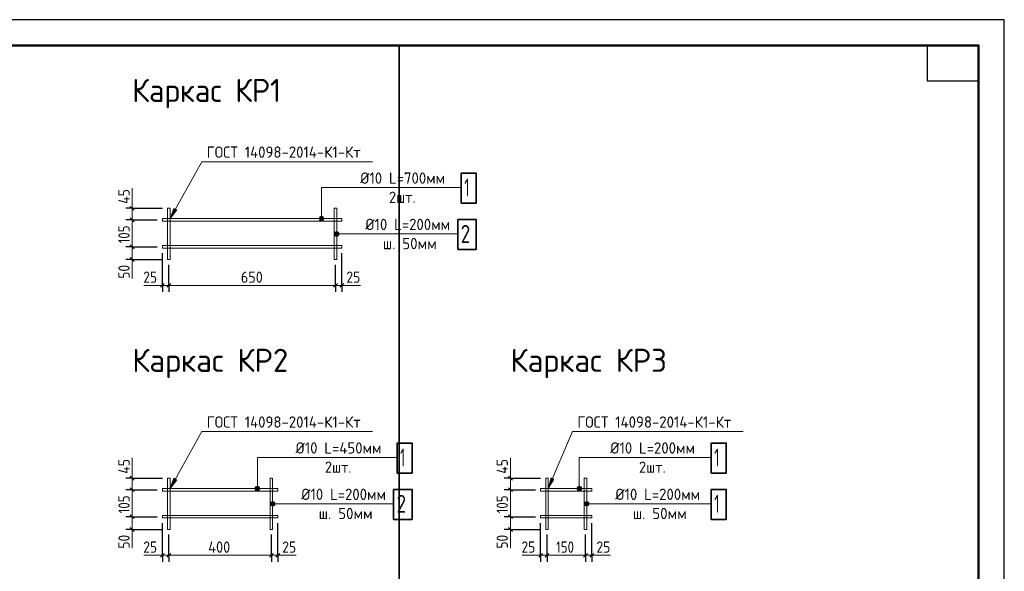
# Model space of a CAD drawing. Header units: millimetres. Extents: x 0 to 42000, y 0 to 29700.
# Tile 6 of 6: x 22801 to 42000, y 18951 to 29700. Entities that reach past the tile are written whole.
import ezdxf

# ---------------------------------------------------------------- set-up
doc = ezdxf.new("R2010")
doc.units = ezdxf.units.MM
for name, color, linetype, lineweight in [('Standard', 7, 'Continuous', 25), ('Примечания', 7, 'Continuous', 13), ('Размерная линия_ общее', 7, 'Continuous', 13), ('Текст_ общее', 7, 'Continuous', 25)]:
    doc.layers.add(name, color=color, linetype=linetype, lineweight=lineweight)
doc.styles.add('ISOCPEUR', font='txt')

msp = doc.modelspace()

# ---------------------------------------------------------------- hatches: boundary and pattern name
at = {"layer": 'Standard', "linetype": 'Continuous', "lineweight": 13, "transparency": 33554687}
for points in [[(25809, 26023), (25733, 25825), (25862, 25994)], [(28724, 25848), (28647, 25848), (28641, 25825)], [(28724, 25848), (28641, 25825), (28731, 25825)], [(28731, 25825), (28641, 25825), (28647, 25803)], [(28708, 25864), (28663, 25864), (28647, 25848)], [(28708, 25864), (28647, 25848), (28724, 25848)], [(28731, 25825), (28647, 25803), (28724, 25803)], [(28724, 25803), (28647, 25803), (28663, 25786)], [(28663, 25864), (28708, 25864), (28686, 25870)], [(28724, 25803), (28663, 25786), (28708, 25786)], [(28708, 25786), (28663, 25786), (28686, 25780)], [(28944, 25503), (28944, 25548), (28938, 25525)], [(28961, 25486), (28961, 25564), (28944, 25548)], [(28961, 25486), (28944, 25548), (28944, 25503)], [(28983, 25480), (28983, 25570), (28961, 25564)], [(28983, 25480), (28961, 25564), (28961, 25486)], [(29006, 25486), (29006, 25564), (28983, 25570)], [(29006, 25486), (28983, 25570), (28983, 25480)], [(29022, 25503), (29022, 25548), (29006, 25564)], [(29022, 25503), (29006, 25564), (29006, 25486)], [(29022, 25548), (29022, 25503), (29028, 25525)], [(25809, 20763), (25733, 20565), (25862, 20734)], [(33163, 20770), (33108, 20565), (33218, 20747)], [(27474, 20588), (27397, 20588), (27391, 20565)], [(27474, 20588), (27391, 20565), (27481, 20565)], [(27481, 20565), (27391, 20565), (27397, 20542)], [(27458, 20604), (27413, 20604), (27397, 20588)], [(27458, 20604), (27397, 20588), (27474, 20588)], [(27481, 20565), (27397, 20542), (27474, 20542)], [(27413, 20604), (27458, 20604), (27436, 20610)], [(33749, 20588), (33672, 20588), (33666, 20565)], [(33749, 20588), (33666, 20565), (33756, 20565)], [(33756, 20565), (33666, 20565), (33672, 20542)], [(33733, 20604), (33688, 20604), (33672, 20588)], [(33733, 20604), (33672, 20588), (33749, 20588)], [(33756, 20565), (33672, 20542), (33749, 20542)], [(33688, 20604), (33733, 20604), (33711, 20610)], [(27474, 20542), (27397, 20542), (27413, 20526)], [(27474, 20542), (27413, 20526), (27458, 20526)], [(27458, 20526), (27413, 20526), (27436, 20520)], [(33749, 20542), (33672, 20542), (33688, 20526)], [(33749, 20542), (33688, 20526), (33733, 20526)], [(33733, 20526), (33688, 20526), (33711, 20520)], [(27694, 20242), (27694, 20288), (27688, 20265)], [(27711, 20226), (27711, 20304), (27694, 20288)], [(27711, 20226), (27694, 20288), (27694, 20242)], [(27733, 20220), (27733, 20310), (27711, 20304)], [(27733, 20220), (27711, 20304), (27711, 20226)], [(27756, 20226), (27756, 20304), (27733, 20310)], [(27756, 20226), (27733, 20310), (27733, 20220)], [(27772, 20242), (27772, 20288), (27756, 20304)], [(27772, 20242), (27756, 20304), (27756, 20226)], [(27772, 20288), (27772, 20242), (27778, 20265)], [(33819, 20242), (33819, 20288), (33813, 20265)], [(33836, 20226), (33836, 20304), (33819, 20288)], [(33836, 20226), (33819, 20288), (33819, 20242)], [(33858, 20220), (33858, 20310), (33836, 20304)], [(33858, 20220), (33836, 20304), (33836, 20226)], [(33881, 20226), (33881, 20304), (33858, 20310)], [(33881, 20226), (33858, 20310), (33858, 20220)], [(33897, 20242), (33897, 20288), (33881, 20304)], [(33897, 20242), (33881, 20304), (33881, 20226)], [(33897, 20288), (33897, 20242), (33903, 20265)]]:
    msp.add_hatch(color=7, dxfattribs=at).paths.add_polyline_path(points)

# ---------------------------------------------------------------- linework, layer by layer
at = {"layer": 'Standard', "color": 7, "linetype": 'Continuous', "lineweight": 35, "transparency": 33554687}
for p, q in [((41500, 27600), (41500, 20500)), ((41500, 27200), (41500, 20100))]:
    msp.add_line(p, q, dxfattribs=at)
at = {"layer": 'Standard', "color": 7, "linetype": 'Continuous', "lineweight": 50, "transparency": 33554687}
msp.add_line((41500, 27100), (41500, 23200), dxfattribs=at)
at = {"layer": 'Standard', "color": 7, "linetype": 'Continuous', "lineweight": 13, "transparency": 33554687}
for p, q in [((25809, 26023), (25733, 25825)), ((25733, 25825), (25862, 25994)), ((25862, 25994), (25809, 26023)), ((25836, 26008), (25843, 26021)), ((25733, 25825), (25733, 25825)), ((25733, 25825), (25733, 25825)), ((25733, 25825), (25733, 25825)), ((28641, 25825), (28641, 25825)), ((28686, 25870), (28686, 25870)), ((28686, 25780), (28686, 25780)), ((28731, 25825), (28731, 25825)), ((28983, 25570), (28983, 25570)), ((28938, 25525), (28938, 25525)), ((28983, 25480), (28983, 25480)), ((29028, 25525), (29028, 25525)), ((25809, 20763), (25733, 20565)), ((25862, 20734), (25809, 20763)), ((25836, 20748), (25843, 20761)), ((33163, 20770), (33108, 20565)), ((33108, 20565), (33218, 20747)), ((33218, 20747), (33163, 20770)), ((33190, 20758), (33196, 20772)), ((25733, 20565), (25862, 20734)), ((25733, 20565), (25733, 20565)), ((25733, 20565), (25733, 20565)), ((25733, 20565), (25733, 20565)), ((27391, 20565), (27391, 20565)), ((27436, 20610), (27436, 20610)), ((27481, 20565), (27481, 20565)), ((33108, 20565), (33108, 20565)), ((33108, 20565), (33108, 20565)), ((33108, 20565), (33108, 20565)), ((33666, 20565), (33666, 20565)), ((33711, 20610), (33711, 20610)), ((33756, 20565), (33756, 20565)), ((27436, 20520), (27436, 20520)), ((33711, 20520), (33711, 20520)), ((27688, 20265), (27688, 20265)), ((27733, 20310), (27733, 20310)), ((27733, 20220), (27733, 20220)), ((27778, 20265), (27778, 20265)), ((33813, 20265), (33813, 20265)), ((33858, 20310), (33858, 20310)), ((33858, 20220), (33858, 20220)), ((33903, 20265), (33903, 20265))]:
    msp.add_line(p, q, dxfattribs=at)
at = {"layer": 'Standard', "color": 7, "linetype": 'Continuous', "lineweight": 25, "transparency": 33554687}
for points in [[(0, 0), (42000, 0), (42000, 29700), (0, 29700), (0, 0)], [(41500, 29200), (41500, 28500), (40500, 28500), (40500, 29200), (41500, 29200)]]:
    msp.add_lwpolyline(points, close=True, dxfattribs=at)
at = {"layer": 'Standard', "color": 7, "linetype": 'Continuous', "lineweight": 50, "transparency": 33554687}
msp.add_lwpolyline([(2000, 29200), (41500, 29200), (41500, 500), (2000, 500), (2000, 29200)], close=True, dxfattribs=at)
at = {"layer": 'Standard', "color": 7, "linetype": 'Continuous', "lineweight": 35, "transparency": 33554687}
msp.add_lwpolyline([(30201, 29200), (2000, 29200), (2000, 9735), (30201, 9735), (30201, 29200)], dxfattribs=at)
at = {"layer": 'Standard', "color": 7, "linetype": 'Continuous', "lineweight": 13, "transparency": 33554687}
for points in [[(21222, 29200), (21222, 500), (41500, 500), (41500, 29200), (21222, 29200)], [(29683, 26933), (26354, 26933), (25733, 25825)], [(31410, 26428), (28686, 26428), (28686, 25825)], [(25733, 25025), (25733, 26025), (25683, 26025), (25683, 25025), (25733, 25025)], [(28983, 25025), (28983, 26025), (28933, 26025), (28933, 25025), (28983, 25025)], [(29083, 25775), (25583, 25775), (25583, 25825), (29083, 25825), (29083, 25775)], [(31341, 25525), (29592, 25525), (28983, 25525)], [(29083, 25250), (25583, 25250), (25583, 25300), (29083, 25300), (29083, 25250)], [(29683, 21673), (26354, 21673), (25733, 20565)], [(36908, 21673), (33579, 21673), (33108, 20565)], [(30160, 21168), (27436, 21168), (27436, 20565)], [(36276, 21168), (33711, 21168), (33711, 20565)], [(25733, 19765), (25733, 20765), (25683, 20765), (25683, 19765), (25733, 19765)], [(27733, 19765), (27733, 20765), (27683, 20765), (27683, 19765), (27733, 19765)], [(33108, 19765), (33108, 20765), (33058, 20765), (33058, 19765), (33108, 19765)], [(33858, 19765), (33858, 20765), (33808, 20765), (33808, 19765), (33858, 19765)], [(27833, 20515), (25583, 20515), (25583, 20565), (27833, 20565), (27833, 20515)], [(33958, 20515), (32958, 20515), (32958, 20565), (33958, 20565), (33958, 20515)], [(30091, 20265), (28342, 20265), (27733, 20265)], [(36285, 20265), (34467, 20265), (33858, 20265)], [(27833, 19990), (25583, 19990), (25583, 20040), (27833, 20040), (27833, 19990)], [(33958, 19990), (32958, 19990), (32958, 20040), (33958, 20040), (33958, 19990)]]:
    msp.add_lwpolyline(points, dxfattribs=at)
for centre in [(28686, 25825), (28983, 25525), (27436, 20565), (33711, 20565), (27733, 20265), (33858, 20265)]:
    msp.add_circle(centre, 45, dxfattribs=at)
at = {"layer": 'Размерная линия_ общее', "color": 7, "linetype": 'Continuous', "lineweight": 13, "transparency": 33554687}
for p, q in [((24995, 26420), (24995, 26025)), ((24995, 26025), (24995, 26100)), ((24995, 26025), (24995, 25800)), ((24995, 25800), (24995, 25275)), ((24995, 25275), (24995, 25025)), ((24995, 25025), (24995, 24660)), ((24995, 25025), (24995, 24950)), ((25583, 24523), (25223, 24523)), ((25583, 24523), (25508, 24523)), ((25583, 24523), (25708, 24523)), ((25708, 24523), (28958, 24523)), ((28958, 24523), (29083, 24523)), ((29443, 24523), (29083, 24523)), ((29083, 24523), (29158, 24523)), ((24995, 21160), (24995, 20765)), ((32370, 21160), (32370, 20765)), ((24995, 20765), (24995, 20840)), ((24995, 20765), (24995, 20540)), ((32370, 20765), (32370, 20840)), ((32370, 20765), (32370, 20540)), ((24995, 20540), (24995, 20015)), ((32370, 20540), (32370, 20015)), ((24995, 20015), (24995, 19765)), ((32370, 20015), (32370, 19765)), ((24995, 19765), (24995, 19400)), ((24995, 19765), (24995, 19690)), ((32370, 19765), (32370, 19400)), ((32370, 19765), (32370, 19690)), ((25583, 19263), (25223, 19263)), ((25583, 19263), (25508, 19263)), ((25583, 19263), (25708, 19263)), ((25708, 19263), (27708, 19263)), ((27708, 19263), (27833, 19263)), ((28193, 19263), (27833, 19263)), ((27833, 19263), (27908, 19263)), ((32958, 19263), (32598, 19263)), ((32958, 19263), (32883, 19263)), ((32958, 19263), (33083, 19263)), ((33083, 19263), (33833, 19263)), ((33833, 19263), (33958, 19263)), ((34318, 19263), (33958, 19263)), ((33958, 19263), (34033, 19263))]:
    msp.add_line(p, q, dxfattribs=at)
at = {"layer": 'Размерная линия_ общее', "color": 253, "linetype": 'Continuous', "lineweight": -3, "true_color": 0xa0a0a0, "transparency": 33554687}
for p, q in [((24995, 26025), (24870, 26025)), ((24995, 26025), (25120, 26025)), ((24995, 26025), (25583, 26025)), ((24995, 25800), (24870, 25800)), ((24995, 25800), (25120, 25800)), ((24995, 25800), (25483, 25800)), ((24995, 25275), (24870, 25275)), ((24995, 25275), (25120, 25275)), ((24995, 25275), (25483, 25275)), ((24995, 25025), (24870, 25025)), ((24995, 25025), (25120, 25025)), ((24995, 25025), (25583, 25025)), ((25583, 24523), (25583, 24648)), ((25708, 24523), (25708, 24648)), ((28958, 24523), (28958, 24648)), ((29083, 24523), (29083, 24648)), ((25583, 24523), (25583, 24398)), ((25708, 24523), (25708, 24398)), ((28958, 24523), (28958, 24398)), ((29083, 24523), (29083, 24398)), ((24995, 20765), (24870, 20765)), ((24995, 20765), (25120, 20765)), ((24995, 20765), (25583, 20765)), ((32370, 20765), (32245, 20765)), ((32370, 20765), (32495, 20765)), ((32370, 20765), (32958, 20765)), ((24995, 20540), (24870, 20540)), ((24995, 20540), (25120, 20540)), ((24995, 20540), (25483, 20540)), ((32370, 20540), (32245, 20540)), ((32370, 20540), (32495, 20540)), ((32370, 20540), (32858, 20540)), ((24995, 20015), (24870, 20015)), ((24995, 20015), (25120, 20015)), ((24995, 20015), (25483, 20015)), ((32370, 20015), (32245, 20015)), ((32370, 20015), (32495, 20015)), ((32370, 20015), (32858, 20015)), ((24995, 19765), (24870, 19765)), ((24995, 19765), (25120, 19765)), ((24995, 19765), (25583, 19765)), ((32370, 19765), (32245, 19765)), ((32370, 19765), (32495, 19765)), ((32370, 19765), (32958, 19765)), ((25583, 19263), (25583, 19388)), ((25583, 19263), (25583, 19138)), ((25708, 19263), (25708, 19388)), ((25708, 19263), (25708, 19138)), ((27708, 19263), (27708, 19388)), ((27708, 19263), (27708, 19138)), ((27833, 19263), (27833, 19388)), ((27833, 19263), (27833, 19138)), ((32958, 19263), (32958, 19388)), ((32958, 19263), (32958, 19138)), ((33083, 19263), (33083, 19388)), ((33083, 19263), (33083, 19138)), ((33833, 19263), (33833, 19388)), ((33833, 19263), (33833, 19138)), ((33958, 19263), (33958, 19388)), ((33958, 19263), (33958, 19138))]:
    msp.add_line(p, q, dxfattribs=at)
at = {"layer": 'Размерная линия_ общее', "color": 7, "linetype": 'Continuous', "lineweight": 25, "transparency": 33554687}
for p, q in [((24958, 26063), (25033, 25988)), ((24958, 25838), (25033, 25763)), ((24958, 25312), (25033, 25238)), ((24958, 25063), (25033, 24988)), ((25546, 24485), (25621, 24560)), ((25671, 24485), (25746, 24560)), ((28921, 24485), (28996, 24560)), ((29046, 24485), (29121, 24560)), ((24958, 20803), (25033, 20728)), ((32333, 20803), (32408, 20728)), ((24958, 20578), (25033, 20503)), ((32333, 20578), (32408, 20503)), ((24958, 20053), (25033, 19978)), ((32333, 20053), (32408, 19978)), ((24958, 19803), (25033, 19728)), ((32333, 19803), (32408, 19728)), ((25546, 19225), (25621, 19300)), ((25671, 19225), (25746, 19300)), ((27671, 19225), (27746, 19300)), ((27796, 19225), (27871, 19300)), ((32921, 19225), (32996, 19300)), ((33046, 19225), (33121, 19300)), ((33796, 19225), (33871, 19300)), ((33921, 19225), (33996, 19300))]:
    msp.add_line(p, q, dxfattribs=at)
at = {"layer": 'Размерная линия_ общее', "color": 253, "linetype": 'Continuous', "lineweight": -3, "true_color": 0xa0a0a0, "transparency": 33554687}
for points in [[(25583, 24523), (25583, 24540), (25583, 24540), (25583, 24540), (25583, 24540), (25583, 25150)], [(29083, 24523), (29083, 24540), (29083, 24540), (29083, 25150)], [(25708, 24523), (25708, 24540), (25708, 24540), (25708, 24540), (25708, 24540), (25708, 24925)], [(28958, 24523), (28958, 24540), (28958, 24540), (28958, 24925)], [(25583, 19263), (25583, 19280), (25583, 19280), (25583, 19280), (25583, 19280), (25583, 19890)], [(27833, 19263), (27833, 19280), (27833, 19280), (27833, 19890)], [(32958, 19263), (32958, 19280), (32958, 19280), (32958, 19280), (32958, 19280), (32958, 19890)], [(33958, 19263), (33958, 19280), (33958, 19280), (33958, 19890)], [(25708, 19263), (25708, 19280), (25708, 19280), (25708, 19280), (25708, 19280), (25708, 19665)], [(27708, 19263), (27708, 19280), (27708, 19280), (27708, 19665)], [(33083, 19263), (33083, 19280), (33083, 19280), (33083, 19280), (33083, 19280), (33083, 19665)], [(33833, 19263), (33833, 19280), (33833, 19280), (33833, 19665)]]:
    msp.add_lwpolyline(points, dxfattribs=at)
at = {"layer": 'Текст_ общее', "color": 7, "linetype": 'Continuous', "lineweight": 35, "transparency": 33554687}
for points in [[(31411, 26126), (31703, 26126), (31703, 26709), (31411, 26709), (31411, 26126)], [(31341, 25223), (31703, 25223), (31703, 25806), (31341, 25806), (31341, 25223)], [(30161, 20866), (30453, 20866), (30453, 21449), (30161, 21449), (30161, 20866)], [(36286, 20866), (36578, 20866), (36578, 21449), (36286, 21449), (36286, 20866)], [(30091, 19963), (30453, 19963), (30453, 20546), (30091, 20546), (30091, 19963)], [(36286, 19963), (36578, 19963), (36578, 20546), (36286, 20546), (36286, 19963)]]:
    msp.add_lwpolyline(points, dxfattribs=at)

# ---------------------------------------------------------------- texts
at = {"layer": 'Standard', "color": 7, "linetype": 'Continuous', "lineweight": 25, "transparency": 33554687, "char_height": 220, "attachment_point": 7, "style": 'ISOCPEUR'}
for s, insert, width in [('\\W0.95;ГОСТ 14098-2014-К1-Кт', (26448, 27009), 3358.59), ('\\W0.95;Ø10 L=700мм', (29440, 26504), 1841.79), ('\\W0.93;2шт.', (30001, 26130), 718.33), ('\\W0.95;Ø10 L=200мм', (29540, 25601), 1841.79), ('\\W0.96;ш. 50мм', (29881, 25227), 1161.06), ('\\W0.95;ГОСТ 14098-2014-К1-Кт', (26448, 21749), 3358.59), ('\\W0.95;ГОСТ 14098-2014-К1-Кт', (33673, 21749), 3358.59), ('\\W0.95;Ø10 L=450мм', (28179, 21244), 1863.91), ('\\W0.95;Ø10 L=200мм', (34315, 21244), 1841.79), ('\\W0.93;2шт.', (28751, 20870), 718.33), ('\\W0.93;2шт.', (34876, 20870), 718.34), ('\\W0.95;Ø10 L=200мм', (28290, 20341), 1841.79), ('\\W0.95;Ø10 L=200мм', (34415, 20341), 1841.79), ('\\W0.96;ш. 50мм', (28631, 19967), 1161.06), ('\\W0.96;ш. 50мм', (34756, 19967), 1161.05)]:
    msp.add_mtext(s, dxfattribs=dict(at, insert=insert, width=width))
at = {"layer": 'Примечания', "color": 7, "linetype": 'Continuous', "lineweight": 50, "transparency": 33554687, "char_height": 450, "attachment_point": 7, "style": 'ISOCPEUR'}
for s, insert, width in [('\\W0.95;Каркас КР1', (24995, 27975), 3406.75), ('\\W0.97;Каркас КР2', (24995, 22715), 3502.48), ('\\W0.97;Каркас КР3', (32370, 22715), 3502.48)]:
    msp.add_mtext(s, dxfattribs=dict(at, insert=insert, width=width))
at = {"layer": 'Размерная линия_ общее', "color": 7, "linetype": 'Continuous', "lineweight": 25, "transparency": 33554687, "char_height": 220, "attachment_point": 7, "rotation": 90, "style": 'ISOCPEUR'}
for s, insert, width in [('\\W0.88;45', (24945, 26112), 426.8), ('\\W0.83;105', (24945, 25340), 508.57), ('\\W0.87;50', (24945, 24652), 403.92), ('\\W0.88;45', (24945, 20853), 426.8), ('\\W0.88;45', (32320, 20853), 426.8), ('\\W0.83;105', (24945, 20080), 508.57), ('\\W0.83;105', (32320, 20080), 508.57), ('\\W0.87;50', (24945, 19392), 403.92), ('\\W0.87;50', (32320, 19392), 403.92)]:
    msp.add_mtext(s, dxfattribs=dict(at, insert=insert, width=width))
at = {"layer": 'Размерная линия_ общее', "color": 7, "linetype": 'Continuous', "lineweight": 25, "transparency": 33554687, "char_height": 220, "attachment_point": 7, "style": 'ISOCPEUR'}
for s, insert, width in [('\\W0.87;25', (25210, 24573), 403.93), ('\\W0.91;650', (27113, 24573), 561.98), ('\\W0.87;25', (29171, 24573), 403.92), ('\\W0.87;25', (25210, 19313), 403.93), ('\\W0.92;400', (26477, 19313), 584.44), ('\\W0.87;25', (27921, 19313), 403.93), ('\\W0.87;25', (32585, 19313), 403.92), ('\\W0.83;150', (33260, 19313), 508.56), ('\\W0.87;25', (34046, 19313), 403.93)]:
    msp.add_mtext(s, dxfattribs=dict(at, insert=insert, width=width))
at = {"layer": 'Текст_ общее', "color": 7, "linetype": 'Continuous', "lineweight": 35, "transparency": 33554687, "char_height": 350, "attachment_point": 7, "style": 'ISOCPEUR'}
for s, insert, width in [('\\W0.56;1', (31470, 26254), 272.22), ('\\W0.78;2', (31400, 25351), 380.8), ('\\W0.56;1', (30220, 20994), 272.22), ('\\W0.56;1', (36345, 20994), 272.23), ('\\W0.78;2', (30149, 20091), 380.82), ('\\W0.56;1', (36345, 20091), 272.23)]:
    msp.add_mtext(s, dxfattribs=dict(at, insert=insert, width=width))

doc.saveas('drawing.dxf')
